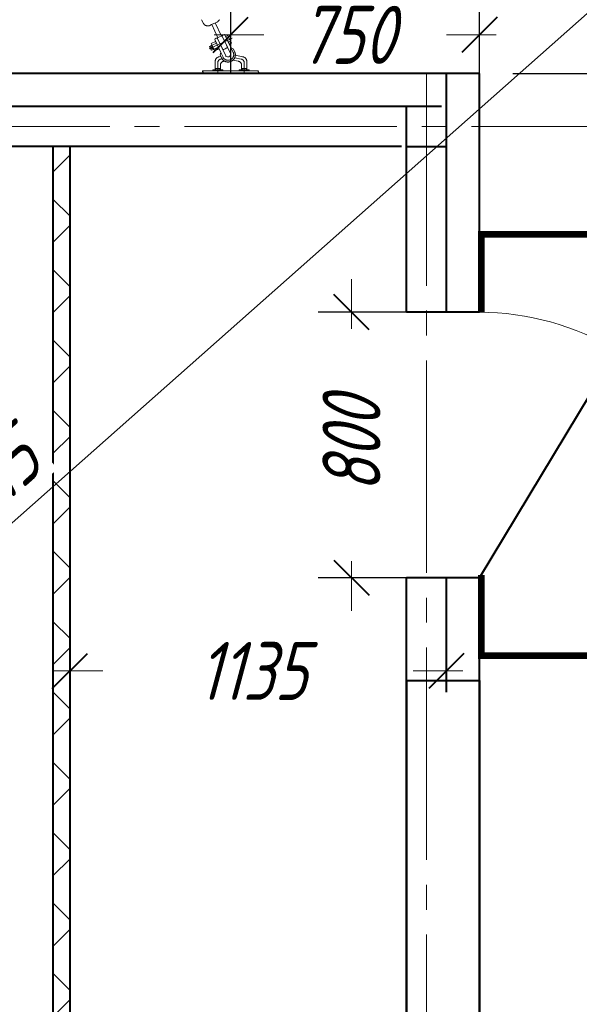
# Model space of a CAD drawing. Header units: millimetres. Extents: x 0 to 594, y 0 to 420.
# Tile 37 of 53: x 139 to 173, y 294 to 354. Entities that reach past the tile are written whole.
import ezdxf

# ---------------------------------------------------------------- set-up
doc = ezdxf.new("R2010")
doc.units = ezdxf.units.MM
for name, pattern in [('K5LT_AXLED', [17.302989, 12.802989, -1.5, 1.5, -1.5]), ('K5LT_BASIC', [0]), ('K5LT_DASHED', [6, 4, -2]), ('K5LT_THIN', [0])]:
    doc.linetypes.add(name, pattern=pattern)
doc.styles.add('KDIMTEXTSTYLE', font='GOST_AU.SHX', dxfattribs={"width": 0.96, "oblique": 15, "height": 5})
doc.dimstyles.new('KDIMSTYLE (0.02)', dxfattribs={"dimtxt": 5, "dimasz": 1, "dimexe": 2, "dimexo": 0, "dimgap": 1, "dimtad": 1, "dimlfac": 50, "dimtxsty": 'KDIMTEXTSTYLE', "dimsah": 1, "dimcen": 0, "dimdle": 1, "dimadec": 0, "dimazin": 0, "dimtfac": 0.667, "dimtmove": 0, "dimatfit": 3, "dimfxl": 1, "dimtvp": 1, "dimtfill": 1, "dimtolj": 1, "dimtzin": 0, "dimarcsym": 0})

# ---------------------------------------------------------------- blocks, each defined once
blk = doc.blocks.new('KDIMARROW_03')
at = {"color": 0, "linetype": 'K5LT_BASIC', "lineweight": 40}
blk.add_line((-1.061, -1.061), (1.061, 1.061), dxfattribs=at)
at = {"color": 0, "linetype": 'K5LT_THIN', "lineweight": 18}
for q in [(-1, 0), (2, 0)]:
    blk.add_line((0, 0), q, dxfattribs=at)
blk = doc.blocks.new('KDIMARROW_01')
blk.add_hatch(color=0).paths.add_polyline_path([(-5, -0.658), (0, 0), (-5, 0.658), (-4.5, 0)])
at = {"color": 0, "linetype": 'K5LT_THIN', "lineweight": 18}
for p, q in [((-4.5, 0), (-5, 0.658)), ((-5, 0.658), (0, 0)), ((0, 0), (-5, -0.658)), ((-5, -0.658), (-4.5, 0)), ((0, 0), (-1, 0))]:
    blk.add_line(p, q, dxfattribs=at)
blk = doc.blocks.new('U260')
at = {"color": 5, "linetype": 'K5LT_BASIC', "lineweight": 40, "true_color": 0x0000ff}
for p, q in [((162.153, 313.819), (166.542, 313.819)), ((162.153, 283.819), (162.153, 313.819)), ((166.542, 313.819), (166.542, 283.819)), ((166.542, 283.819), (162.153, 283.819))]:
    blk.add_line(p, q, dxfattribs=at)
blk = doc.blocks.new('U294')
at = {"color": 7, "linetype": 'K5LT_DASHED', "lineweight": 18}
for p, q in [((149.881, 353.458), (149.772, 353.653)), ((149.887, 353.448), (149.881, 353.458)), ((149.892, 353.441), (149.887, 353.448)), ((149.894, 353.437), (149.892, 353.441)), ((149.895, 353.435), (149.894, 353.437)), ((149.896, 353.434), (149.895, 353.435)), ((149.901, 353.426), (149.896, 353.434)), ((149.915, 353.406), (149.901, 353.426)), ((149.928, 353.388), (149.915, 353.406)), ((149.936, 353.379), (149.928, 353.388)), ((149.94, 353.375), (149.936, 353.379)), ((149.942, 353.373), (149.94, 353.375)), ((149.943, 353.372), (149.942, 353.373)), ((149.947, 353.368), (149.943, 353.372)), ((149.964, 353.353), (149.947, 353.368)), ((149.977, 353.343), (149.964, 353.353)), ((149.985, 353.338), (149.977, 353.343)), ((149.989, 353.335), (149.985, 353.338)), ((149.991, 353.333), (149.989, 353.335)), ((149.992, 353.333), (149.991, 353.333)), ((149.998, 353.329), (149.992, 353.333)), ((150.01, 353.321), (149.998, 353.329)), ((150.025, 353.312), (150.01, 353.321)), ((150.033, 353.307), (150.025, 353.312)), ((150.037, 353.306), (150.033, 353.307)), ((150.039, 353.305), (150.037, 353.306)), ((150.04, 353.304), (150.039, 353.305)), ((150.053, 353.299), (150.04, 353.304)), ((150.07, 353.294), (150.053, 353.299)), ((150.081, 353.291), (150.07, 353.294)), ((150.086, 353.29), (150.081, 353.291)), ((150.089, 353.289), (150.086, 353.29)), ((150.09, 353.289), (150.089, 353.289)), ((150.126, 353.282), (150.09, 353.289)), ((150.15, 353.279), (150.126, 353.282)), ((150.161, 353.278), (150.15, 353.279)), ((150.167, 353.278), (150.161, 353.278)), ((150.17, 353.278), (150.167, 353.278)), ((150.172, 353.278), (150.17, 353.278)), ((150.202, 353.278), (150.172, 353.278)), ((150.22, 353.281), (150.202, 353.278)), ((150.229, 353.282), (150.22, 353.281)), ((150.233, 353.283), (150.229, 353.282)), ((150.235, 353.284), (150.233, 353.283)), ((150.236, 353.284), (150.235, 353.284)), ((150.247, 353.288), (150.236, 353.284)), ((150.258, 353.292), (150.247, 353.288)), ((150.265, 353.295), (150.258, 353.292)), ((150.27, 353.297), (150.265, 353.295)), ((150.273, 353.298), (150.27, 353.297)), ((150.279, 353.3), (150.273, 353.298)), ((150.279, 353.3), (150.394, 353.354)), ((150.726, 353.511), (150.394, 353.354)), ((150.401, 353.358), (150.773, 352.569)), ((150.609, 353.456), (150.981, 352.668)), ((150.726, 353.511), (150.731, 353.514)), ((150.731, 353.514), (150.734, 353.516)), ((150.734, 353.516), (150.739, 353.518)), ((150.739, 353.518), (150.746, 353.522)), ((150.746, 353.522), (150.756, 353.527)), ((150.756, 353.527), (150.766, 353.534)), ((150.766, 353.534), (150.767, 353.534)), ((150.767, 353.534), (150.768, 353.536)), ((150.768, 353.536), (150.772, 353.538)), ((150.772, 353.538), (150.779, 353.544)), ((150.779, 353.544), (150.792, 353.556)), ((150.792, 353.556), (150.812, 353.579)), ((150.812, 353.581), (150.814, 353.583)), ((150.812, 353.579), (150.812, 353.581)), ((150.814, 353.583), (150.818, 353.588)), ((150.818, 353.588), (150.825, 353.598)), ((150.825, 353.598), (150.837, 353.618)), ((150.837, 353.618), (150.855, 353.65)), ((150.855, 353.65), (150.856, 353.651)), ((150.856, 353.651), (150.857, 353.653)), ((151.623, 352.535), (150.252, 351.889)), ((150.669, 352.532), (150.61, 352.502)), ((150.716, 352.538), (150.669, 352.532)), ((150.739, 352.525), (150.716, 352.538)), ((151.239, 351.465), (150.739, 352.525)), ((150.748, 352.529), (150.755, 352.551)), ((151.062, 351.864), (150.748, 352.529)), ((150.755, 352.551), (150.791, 352.584)), ((150.791, 352.584), (150.862, 352.626)), ((150.862, 352.626), (150.968, 352.665)), ((150.968, 352.665), (151.017, 352.669)), ((151.017, 352.669), (151.028, 352.661)), ((151.028, 352.661), (151.342, 351.996)), ((151.065, 352.717), (151.036, 352.678)), ((151.036, 352.678), (151.037, 352.666)), ((151.537, 351.606), (151.037, 352.666)), ((151.124, 352.747), (151.065, 352.717)), ((151.171, 352.753), (151.124, 352.747)), ((151.194, 352.74), (151.171, 352.753)), ((151.194, 352.74), (151.558, 351.969)), ((151.243, 352.636), (151.366, 352.694)), ((151.46, 352.177), (151.243, 352.636)), ((151.297, 352.522), (151.42, 352.579)), ((151.582, 352.235), (151.366, 352.694)), ((150.272, 352.017), (150.364, 351.822)), ((150.39, 352.094), (150.282, 352.043)), ((150.367, 351.911), (150.343, 351.963)), ((150.371, 352.225), (150.63, 352.347)), ((150.588, 351.766), (150.371, 352.225)), ((150.39, 352.094), (150.413, 352.136)), ((150.498, 351.864), (150.39, 352.094)), ((150.42, 351.935), (150.395, 351.988)), ((150.425, 352.11), (150.684, 352.233)), ((150.534, 351.881), (150.793, 352.003)), ((150.61, 352.502), (150.58, 352.463)), ((150.58, 352.463), (150.582, 352.451)), ((150.582, 352.451), (150.945, 351.68)), ((150.63, 352.347), (150.847, 351.888)), ((150.83, 352.332), (150.839, 352.336)), ((150.962, 352.052), (150.971, 352.056)), ((151.119, 352.468), (151.128, 352.473)), ((151.209, 351.89), (151.307, 351.947)), ((151.251, 352.188), (151.26, 352.192)), ((151.307, 351.947), (151.341, 351.982)), ((151.341, 351.982), (151.342, 351.996)), ((151.406, 352.292), (151.528, 352.35)), ((151.582, 352.235), (151.46, 352.177)), ((151.558, 351.969), (151.695, 351.906)), ((151.694, 351.68), (151.558, 351.969)), ((150.498, 351.864), (150.39, 351.813)), ((150.498, 351.864), (150.545, 351.856)), ((150.847, 351.888), (150.588, 351.766)), ((150.945, 351.68), (150.907, 351.534)), ((150.994, 351.35), (150.907, 351.534)), ((151.081, 351.391), (150.945, 351.68)), ((151.062, 351.864), (151.083, 351.855)), ((151.083, 351.855), (151.132, 351.862)), ((151.132, 351.862), (151.209, 351.89)), ((151.26, 351.431), (151.345, 351.406)), ((151.345, 351.406), (151.418, 351.411)), ((151.418, 351.411), (151.431, 351.415)), ((151.431, 351.415), (151.489, 351.455)), ((151.489, 351.455), (151.535, 351.524)), ((151.535, 351.524), (151.551, 351.564)), ((151.782, 351.721), (151.695, 351.906))]:
    blk.add_line(p, q, dxfattribs=at)
for centre, radius, start, end in [((150.29, 352.025), 0.0194, 115.24786, 205.24786), ((150.369, 351.976), 0.029, 25.24786, 205.24786), ((150.394, 351.923), 0.029, 205.24786, 25.24786), ((150.382, 351.831), 0.0194, 205.24786, 295.24786), ((151.366, 351.504), 0.403, 202.56738, 295.946), ((151.372, 351.526), 0.32, 204.86927, 293.5937), ((151.439, 351.565), 0.223, 206.54958, 216.91715), ((151.399, 351.542), 0.325, 287.9365, 25.0958), ((151.388, 351.536), 0.165, 25.24713, 25.24786), ((151.349, 351.517), 0.208, 13.21506, 25.38651), ((151.405, 351.538), 0.419, 289.03613, 25.99515)]:
    blk.add_arc(centre, radius, start, end, dxfattribs=at)

msp = doc.modelspace()

# ---------------------------------------------------------------- hatches: boundary and pattern name
h = msp.add_hatch()
h.set_pattern_fill('Неметалл', style=0, pattern_type=0)
h.set_pattern_definition([(45, (0, 0), (-2.12132, 2.12132), []), (135, (0, 0), (-2.12132, -2.12132), [])])
h.paths.add_polyline_path([(140.84196, 346.01912), (140.84196, 270.81912), (141.84196, 270.81912), (141.84196, 346.01912)])

# ---------------------------------------------------------------- linework, layer by layer
at = {"color": 7, "linetype": 'K5LT_DASHED', "lineweight": 18}
for p, q in [((150.9503, 351.44192), (150.85593, 351.42304)), ((151.7823, 351.3557), (152.16575, 351.27901)), ((151.82316, 351.5107), (152.26144, 351.42304)), ((150.59868, 350.57912), (150.59868, 351.10926)), ((150.75868, 350.41912), (150.75868, 351.04367)), ((150.91868, 350.57912), (150.91868, 350.91251)), ((151.02268, 351.29323), (150.95162, 351.27901)), ((151.1607, 351.15766), (151.11162, 351.14785)), ((151.67145, 351.21471), (152.00575, 351.14785)), ((152.19868, 350.57912), (152.19868, 350.91251)), ((152.35868, 350.41912), (152.35868, 351.04367)), ((152.51868, 350.57912), (152.51868, 351.10926)), ((149.86518, 350.57912), (153.21873, 350.57912)), ((149.86518, 350.41912), (153.21873, 350.41912)), ((151.07868, 350.57912), (150.43868, 350.57912)), ((150.45868, 350.57912), (150.45868, 350.63912)), ((150.45868, 350.63912), (151.05868, 350.63912)), ((151.05868, 350.57912), (150.45868, 350.57912)), ((150.59868, 350.70704), (150.91868, 350.70704)), ((150.62868, 350.70704), (150.62868, 350.63912)), ((150.88868, 350.70704), (150.88868, 350.63912)), ((151.05868, 350.63912), (151.05868, 350.57912)), ((152.67868, 350.57912), (152.03868, 350.57912)), ((152.05868, 350.57912), (152.05868, 350.63912)), ((152.05868, 350.63912), (152.65868, 350.63912)), ((152.65868, 350.57912), (152.05868, 350.57912)), ((152.19868, 350.70704), (152.51868, 350.70704)), ((152.22868, 350.70704), (152.22868, 350.63912)), ((152.48868, 350.70704), (152.48868, 350.63912)), ((152.65868, 350.63912), (152.65868, 350.57912))]:
    msp.add_line(p, q, dxfattribs=at)
at = {"color": 5, "linetype": 'K5LT_BASIC', "lineweight": 40, "true_color": 0x0000ff}
for p, q in [((166.54196, 350.41912), (76.54196, 350.41912)), ((164.54196, 336.01912), (164.54196, 350.41912)), ((166.54196, 336.01912), (166.54196, 350.41912)), ((164.24196, 348.41912), (133.43622, 348.41912)), ((162.14196, 346.01912), (162.14196, 348.41912)), ((161.84196, 346.01912), (133.43622, 346.01912)), ((140.84196, 270.81912), (140.84196, 346.01912)), ((141.84196, 346.01912), (141.84196, 270.81912)), ((162.14196, 346.01912), (164.54196, 346.01912)), ((162.14196, 336.01912), (162.14196, 346.01912)), ((166.54196, 336.01912), (162.14196, 336.01912)), ((166.54196, 320.01912), (174.8003, 333.72313)), ((162.14196, 272.41912), (162.14196, 320.01912)), ((166.54196, 320.01912), (162.14196, 320.01912)), ((164.54196, 313.11374), (164.54196, 320.01912)), ((166.54196, 272.41912), (166.54196, 320.01912))]:
    msp.add_line(p, q, dxfattribs=at)
at = {"color": 30, "linetype": 'K5LT_AXLED', "lineweight": 18, "true_color": 0xff8000}
for p, q in [((163.34196, 350.41912), (163.34196, 258.96921)), ((79.5409, 347.21912), (173.69016, 347.21912))]:
    msp.add_line(p, q, dxfattribs=at)
at = {"color": 5, "linetype": 'K5LT_BASIC', "true_color": 0x0000ff, "const_width": 0.4}
msp.add_lwpolyline([(166.64196, 336.01881), (166.64196, 340.71797), (185.96889, 340.71797), (185.96889, 315.32027), (166.64196, 315.32027), (166.64196, 320.18506)], dxfattribs=at)
at = {"color": 7, "linetype": 'K5LT_DASHED', "lineweight": 18}
for centre, radius, start, end in [((150.91868, 351.10926), 0.32, 101.3099325, 180), ((151.55868, 351.35964), 0.2, 92.6685003, 94.7970592), ((152.19868, 351.10926), 0.32, 0, 78.6900675), ((150.99868, 351.04367), 0.24, 101.3099325, 180), ((150.99868, 351.04367), 0.24, 101.3099325, 180), ((151.15868, 350.91251), 0.24, 101.3099325, 180), ((151.95868, 350.91251), 0.24, 0, 78.6900675), ((152.11868, 351.04367), 0.24, 0, 78.6900675), ((152.11868, 351.04367), 0.24, 0, 78.6900675)]:
    msp.add_arc(centre, radius, start, end, dxfattribs=at)
at = {"color": 5, "linetype": 'K5LT_THIN', "lineweight": 18, "true_color": 0x0000ff}
msp.add_arc((166.54196, 320.01912), 16, 58.9258875, 90, dxfattribs=at)
at = {"color": 7, "linetype": 'K5LT_DASHED', "lineweight": 18}
for points, knots in [([(149.86518, 350.41912), (149.88165, 350.43808), (149.92084, 350.4832), (149.8118, 350.52631), (149.85073, 350.56483), (149.86518, 350.57912)], [0, 0, 0, 0, 0.61413539, 1.46139436, 1.96150532, 1.96150532, 1.96150532, 1.96150532]), ([(153.21873, 350.41912), (153.23141, 350.43637), (153.26009, 350.47541), (153.18253, 350.51922), (153.2075, 350.56054), (153.21873, 350.57912)], [0, 0, 0, 0, 0.54631738, 1.23662213, 1.80074215, 1.80074215, 1.80074215, 1.80074215])]:
    msp.add_open_spline(points, degree=3, knots=knots, dxfattribs=at)

# ---------------------------------------------------------------- block references
for name in ['U294', 'U260']:
    msp.add_blockref(name, (0, 0))

# ---------------------------------------------------------------- dimensions: what is measured, and where the dimension line sits
at = {"color": 5, "true_color": 0x0000ff}
for base, p1, p2, location in [((131.53714, 358.19936), (166.54196, 350.41912), (131.53714, 358.19936), (175.11463, 358.19936)), ((151.54196, 352.73989), (166.54196, 348.41912), (151.54196, 348.41912), (158.54196, 352.73989)), ((141.84196, 314.39665), (164.54196, 313.11374), (141.84196, 312.02515), (152.84196, 314.39665)), ((121.54196, 241.65266), (163.34196, 274.75878), (121.54196, 308.41912), (142.54196, 241.65266))]:
    msp.add_linear_dim(base=base, p1=p1, p2=p2, location=location, dimstyle='KDIMSTYLE (0.02)', override={"dimexo": 2, "dimpost": '\\H3.5;\\W0.96;\\Q15;<>', "dimblk1": 'KDIMARROW_03', "dimblk2": 'KDIMARROW_03', "dimse1": 0, "dimse2": 0, "dimclrt": 7, "dimtolj": 1}, dxfattribs=at).render()
for base, p1, p2, location in [((181.29891, 350.41912), (166.54196, 266.41912), (166.54196, 350.41912), (181.29891, 308.41912)), ((158.82194, 336.01912), (164.64196, 320.01912), (164.64196, 336.01912), (158.82194, 328.01912))]:
    msp.add_linear_dim(base=base, p1=p1, p2=p2, angle=90, location=location, dimstyle='KDIMSTYLE (0.02)', override={"dimexo": 2, "dimpost": '\\H3.5;\\W0.96;\\Q15;<>', "dimblk1": 'KDIMARROW_03', "dimblk2": 'KDIMARROW_03', "dimse1": 0, "dimse2": 0, "dimclrt": 7, "dimtolj": 1}, dxfattribs=at).render()
msp.add_diameter_dim(center=(121.54196, 308.41912), radius=10.15, location=(136.21283, 321.4199), dimstyle='KDIMSTYLE (0.02)', override={"dimpost": '\\H3.5;\\W0.96;\\Q15;∅<>', "dimblk1": 'KDIMARROW_01', "dimblk2": 'KDIMARROW_01', "dimclrt": 7, "dimatfit": 2, "dimtolj": 1}, dxfattribs=at).render()

doc.saveas('drawing.dxf')
